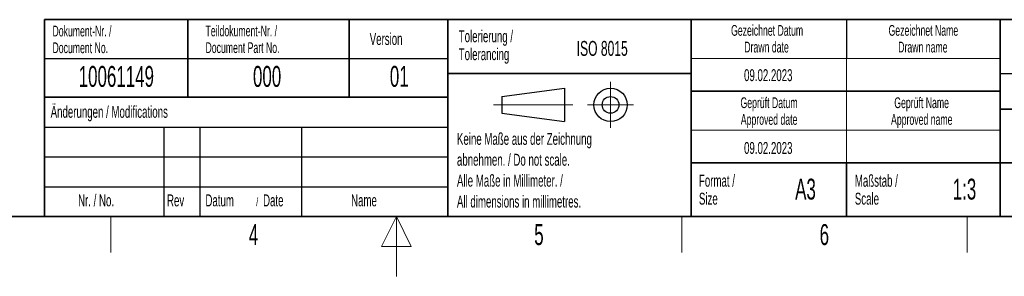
# Model space of a CAD drawing. Header units: millimetres. Extents: x 5 to 418, y 2 to 292.
# Tile 3 of 7: x 154 to 319, y 2 to 45. Entities that reach past the tile are written whole.
import ezdxf

# ---------------------------------------------------------------- set-up
doc = ezdxf.new("R2010")
doc.units = ezdxf.units.MM
doc.layers.add('SLD-0', color=7, linetype='Continuous')
doc.styles.add('SLDTEXTSTYLE0', font='TXT', dxfattribs={"width": 0.605})

msp = doc.modelspace()

# ---------------------------------------------------------------- linework, layer by layer
at = {"layer": 'SLD-0', "lineweight": 35}
for p, q in [((158.1167, 45), (225.6167, 45)), ((158.1167, 45), (158.1167, 32)), ((182.1167, 45), (182.1167, 32)), ((209.1167, 45), (209.1167, 32)), ((225.6167, 45), (225.6167, 32)), ((225.6167, 45), (266.3305, 45)), ((225.6167, 45), (225.6167, 36)), ((266.3305, 12), (266.3305, 45)), ((266.3305, 45), (266.3305, 12)), ((318, 45), (266.3305, 45)), ((318, 45), (318, 12)), ((318, 45), (318, 40.1053)), ((318, 45), (408, 45)), ((318, 45), (318, 12)), ((225.6167, 36), (266.3305, 36)), ((225.6167, 36), (225.6167, 12)), ((266.3305, 33), (318, 33)), ((158.1167, 32), (158.1167, 12)), ((158.1167, 32), (225.6167, 32)), ((225.6167, 32), (225.6167, 12)), ((408, 30), (318, 30)), ((266.3305, 21), (318, 21)), ((292.3305, 21), (292.3305, 12)), ((318, 21), (390, 21)), ((26, 12), (408, 12)), ((158.1167, 12), (225.6167, 12)), ((225.6167, 12), (266.3305, 12)), ((266.3305, 12), (318, 12)), ((408, 12), (318, 12))]:
    msp.add_line(p, q, dxfattribs=at)
at = {"layer": 'SLD-0'}
for p, q in [((292.3305, 45), (292.3305, 38.5)), ((158.1167, 38.5), (225.6167, 38.5)), ((318, 36), (408, 36)), ((158.1167, 27), (225.6167, 27)), ((178.1167, 27), (178.1167, 12)), ((184.1167, 27), (184.1167, 12)), ((201.1167, 27), (201.1167, 12)), ((158.1167, 22), (225.6167, 22)), ((158.1167, 17), (225.6167, 17))]:
    msp.add_line(p, q, dxfattribs=at)
at = {"layer": 'SLD-0', "lineweight": 18}
for p, q in [((266.3305, 38.5), (318, 38.5)), ((292.3305, 38.5), (292.3305, 33)), ((252.8396, 34.5746), (252.8396, 26.8746)), ((292.3305, 33), (292.3305, 26.5)), ((233.2396, 30.7246), (246.5396, 30.7246)), ((248.9896, 30.7246), (256.6896, 30.7246)), ((266.3305, 26.5), (318, 26.5)), ((292.3305, 26.5), (292.3305, 21)), ((169.25, 6), (169.25, 12)), ((217, 12), (214.5, 7)), ((217, 2), (217, 12)), ((219.5, 7), (217, 12)), ((264.75, 6), (264.75, 12)), ((312.5, 6), (312.5, 12)), ((214.5, 7), (219.5, 7))]:
    msp.add_line(p, q, dxfattribs=at)
at = {"layer": 'SLD-0', "lineweight": 25}
for p, q in [((234.6396, 32.1246), (245.1396, 33.5246)), ((245.1396, 33.5246), (245.1396, 27.9246)), ((158.1167, 32), (225.6167, 32)), ((234.6396, 32.1246), (234.6396, 29.3246)), ((234.6396, 29.3246), (245.1396, 27.9246))]:
    msp.add_line(p, q, dxfattribs=at)
for radius in [2.8, 1.4]:
    msp.add_circle((252.8396, 30.7246), radius, dxfattribs=at)

# ---------------------------------------------------------------- texts
at = {"layer": 'SLD-0', "style": 'SLDTEXTSTYLE0'}
for s, insert, char_height, attachment_point in [('Dokument-Nr. /', (159.4707, 43.9891), 1.8, 1), ('Teildokument-Nr. /', (185.0721, 44.0073), 1.8, 1), ('Version', (212.5452, 42.7601), 2, 1), ('Tolerierung /', (227.4391, 43.2172), 2, 1), ('Gezeichnet Datum', (279.0254, 44.1039), 1.8, 2), ('Gezeichnet Name', (305.1708, 44.1039), 1.8, 2), ('Document No.', (159.4707, 41.1891), 1.8, 1), ('Document Part No.', (185.0721, 41.2073), 1.8, 1), ('ISO 8015', (247.1716, 41.4342), 2.5, 1), ('Drawn date', (278.9303, 41.3039), 1.8, 2), ('Drawn name', (305.0871, 41.3039), 1.8, 2), ('Tolerancing', (227.4391, 40.2172), 2, 1), ('10061149', (170.1557, 37.243), 3.5, 2), ('000', (195.3767, 37.243), 3.5, 2), ('01', (217.4851, 37.2527), 3.5, 2), ('09.02.2023', (279.2203, 36.699), 2, 2), ('Geprüft Datum', (279.3494, 31.9851), 1.8, 2), ('Geprüft Name', (304.8762, 31.9851), 1.8, 2), ('Änderungen / Modifications', (159.1698, 30.5619), 2, 1), ('Approved date', (279.362, 29.1851), 1.8, 2), ('Approved name', (304.9003, 29.1851), 1.8, 2), ('Keine Maße aus der Zeichnung', (227.1404, 26.0307), 2, 1), ('09.02.2023', (279.2203, 24.5049), 2, 2), ('abnehmen. / Do not scale.', (227.1404, 22.5307), 2, 1), ('Alle Maße in Millimeter. /', (227.1404, 19.0307), 2, 1), ('Format /', (267.6251, 19.0116), 2, 1), ('A3', (285.4515, 18.3609), 3.5, 2), ('Maßstab /', (293.7029, 19.0116), 2, 1), ('1:3', (312.0485, 18.3609), 3.5, 2), ('Nr. / No.', (163.7532, 15.7244), 2, 1), ('Rev', (178.6351, 15.7244), 2, 1), ('Datum', (185.0629, 15.7244), 2, 1), ('/', (193.5459, 15.2243), 1.5, 1), ('Date', (194.7022, 15.7244), 2, 1), ('Name', (209.4275, 15.729), 2, 1), ('All dimensions in millimetres.', (227.1404, 15.5307), 2, 1), ('Size', (267.6251, 16.0116), 2, 1), ('Scale', (293.7029, 16.0116), 2, 1), ('4', (193.1027, 10.743), 3.5, 2), ('5', (240.8527, 10.743), 3.5, 2), ('6', (288.6027, 10.743), 3.5, 2)]:
    msp.add_mtext(s, dxfattribs=dict(at, insert=insert, char_height=char_height, attachment_point=attachment_point))

doc.saveas('drawing.dxf')
